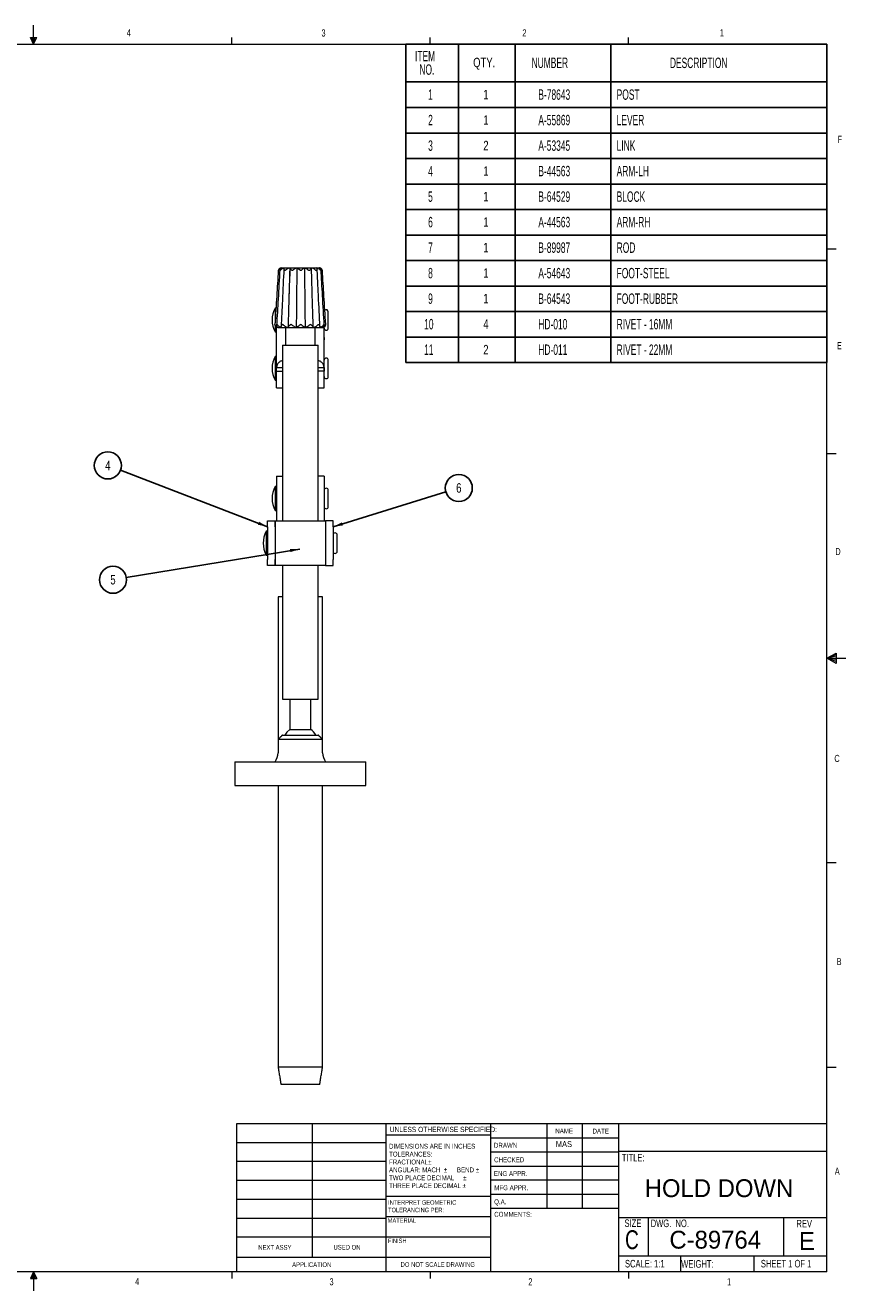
# Model space of a CAD drawing. Header units: millimetres. Extents: x 7 to 553, y 4 to 429.
# Tile 2 of 2: x 277 to 553, y 4 to 429. Entities that reach past the tile are written whole.
import ezdxf
from ezdxf.enums import TextEntityAlignment as Align

# ---------------------------------------------------------------- set-up
doc = ezdxf.new("R2010")
doc.units = ezdxf.units.MM
doc.layers.add('DIM', color=2, linetype='Continuous')
doc.layers.add('TITLEBLOCK', color=6, linetype='Continuous')
doc.layers.add('OBJECT', color=4, linetype='Continuous', lineweight=15)
doc.styles.add('SLDTEXTSTYLE0', font='TXT', dxfattribs={"width": 0.75})
doc.styles.add('SLDTEXTSTYLE1', font='TXT', dxfattribs={"width": 0.605})
doc.dimstyles.new('SLDDIMSTYLE0', dxfattribs={"dimtxt": 3.302, "dimasz": 3.302, "dimexe": 0, "dimexo": 0.0625, "dimgap": 0.8255, "dimtad": 0, "dimtih": 1, "dimtoh": 1, "dimdec": 0, "dimrnd": 1e-09, "dimzin": 0, "dimdsep": 46, "dimtxsty": 'Standard', "dimsah": 1, "dimcen": 0.09, "dimadec": 0, "dimazin": 0, "dimtfac": 1, "dimtdec": 0, "dimtofl": 0, "dimtmove": 0, "dimatfit": 3, "dimfxl": 1, "dimtolj": 1, "dimtzin": 0, "dimarcsym": 0})

# ---------------------------------------------------------------- blocks, each defined once
blk = doc.blocks.new('BALLOON')
at = {"layer": 'DIM'}
blk.add_circle((0, 0), 4.54, dxfattribs=at)
at = {"layer": 'DIM', "style": 'SLDTEXTSTYLE0', "width": 0.75}
blk.add_attdef('NO', text='', height=3.2, dxfattribs=at).set_placement((0, 0), align=Align.MIDDLE)
blk = doc.blocks.new('TITLEBLOCK-C')
at = {"layer": 'TITLEBLOCK', "lineweight": 0}
for p, q in [((278.91, 425.35), (281.1, 425.35)), ((279.98, 423.18), (278.91, 425.35)), ((279.98, 423.18), (279.12, 425.35)), ((279.98, 423.18), (279.62, 425.35)), ((279.98, 423.18), (279.98, 429.47)), ((279.98, 423.18), (280.31, 425.35)), ((279.98, 423.18), (280.57, 425.35)), ((279.98, 423.18), (281.1, 425.35)), ((346.66, 423.18), (346.66, 425.33)), ((413.33, 423.18), (413.33, 425.33)), ((480.01, 423.18), (480.01, 425.33)), ((13.28, 423.18), (546.68, 423.18)), ((546.68, 10.43), (546.68, 423.18)), ((546.68, 354.37), (549.86, 354.37)), ((546.68, 285.59), (549.86, 285.59)), ((546.68, 216.8), (549.83, 218.47)), ((549.83, 218), (546.68, 216.8)), ((549.83, 217.39), (546.68, 216.8)), ((549.83, 218.47), (549.83, 214.94)), ((549.83, 216.32), (546.68, 216.8)), ((549.83, 215.64), (546.68, 216.8)), ((549.83, 214.94), (546.68, 216.8)), ((546.68, 216.8), (553.03, 216.8)), ((546.68, 148.02), (549.86, 148.02)), ((546.68, 79.24), (549.86, 79.24)), ((348.34, 60.32), (546.68, 60.32)), ((348.34, 10.43), (348.34, 60.32)), ((373.68, 60.32), (373.68, 15.41)), ((398.55, 10.43), (398.55, 60.32)), ((433.64, 60.32), (433.64, 10.43)), ((452.54, 60.32), (452.54, 31.75)), ((464.44, 60.32), (464.44, 31.75)), ((476.61, 60.32), (476.61, 10.43)), ((433.64, 56.4), (398.55, 56.4)), ((433.64, 55.56), (476.61, 55.56)), ((348.34, 53.97), (398.55, 53.97)), ((348.34, 47.62), (398.55, 47.62)), ((433.64, 50.8), (476.61, 50.8)), ((476.61, 51), (546.68, 51)), ((433.64, 46.04), (476.61, 46.04)), ((348.34, 41.27), (398.55, 41.27)), ((476.61, 41.27), (433.64, 41.27)), ((348.34, 34.92), (398.55, 34.92)), ((398.55, 35.92), (433.64, 35.92)), ((476.61, 36.51), (433.64, 36.51)), ((476.61, 31.75), (433.64, 31.75)), ((348.34, 28.57), (398.55, 28.57)), ((398.55, 29.07), (433.64, 29.07)), ((476.61, 28.71), (546.68, 28.71)), ((486.66, 28.71), (486.66, 15.84)), ((532.15, 28.71), (532.15, 15.84)), ((348.34, 22.22), (398.55, 22.22)), ((398.55, 22.21), (433.64, 22.21)), ((348.34, 15.41), (433.64, 15.41)), ((476.61, 15.84), (546.68, 15.84)), ((497.52, 15.84), (497.52, 10.43)), ((522.2, 15.84), (522.2, 10.43)), ((546.68, 10.43), (13.28, 10.43)), ((279.98, 10.43), (278.91, 8.25)), ((279.98, 10.43), (279.12, 8.25)), ((279.98, 10.43), (279.62, 8.25)), ((279.98, 10.43), (279.98, 4.14)), ((279.98, 10.43), (281.1, 8.25)), ((279.98, 10.43), (280.57, 8.25)), ((279.98, 10.43), (280.31, 8.25)), ((346.66, 10.43), (346.66, 8.28)), ((413.33, 10.43), (413.33, 8.28)), ((480.01, 10.43), (480.01, 8.28)), ((278.91, 8.25), (281.1, 8.25))]:
    blk.add_line(p, q, dxfattribs=at)
at = {"layer": 'TITLEBLOCK', "attachment_point": 1, "style": 'SLDTEXTSTYLE0'}
for s, insert, char_height in [('4', (311.33, 428.17), 2.38), ('3', (376.79, 428.08), 2.38), ('2', (444.32, 428.11), 2.38), ('1', (510.72, 428.15), 2.38), ('F', (550.3, 392.34), 2.38), ('E', (550.08, 322.99), 2.38), ('D', (549.55, 253.77), 2.38), ('C', (549.22, 184.24), 2.38), ('B', (550, 115.97), 2.38), ('UNLESS OTHERWISE SPECIFIED:', (399.74, 59.23), 1.778), ('NAME', (455.4, 58.65), 1.651), ('DATE', (467.9, 58.61), 1.651), ('DIMENSIONS ARE IN INCHES', (399.5, 53.52), 1.651), ('DRAWN', (434.78, 53.85), 1.651), ('TOLERANCES:', (399.5, 50.87), 1.651), ('FRACTIONAL', (399.5, 48.22), 1.651), ('%%p', (412.65, 48.22), 1.651), ('CHECKED', (434.83, 48.97), 1.651), ('TITLE:', (477.77, 50.12), 2.54), ('ANGULAR: MACH', (399.5, 45.57), 1.651), ('TWO PLACE DECIMAL    ', (399.5, 42.92), 1.651), ('%%p', (417.87, 45.57), 1.651), ('     BEND ', (419.44, 45.57), 1.651), ('%%p', (424.38, 42.92), 1.651), ('%%p', (428.65, 45.57), 1.651), ('ENG APPR.', (434.76, 44.33), 1.651), ('A', (549.37, 45.5), 2.38), ('THREE PLACE DECIMAL  ', (399.5, 40.27), 1.651), ('%%p', (424.23, 40.27), 1.651), ('MFG APPR.', (434.88, 39.57), 1.651), ('INTERPRET GEOMETRIC', (399.19, 34.56), 1.524), ('Q.A.', (434.84, 34.85), 1.651), ('TOLERANCING PER:', (399.19, 32.03), 1.524), ('COMMENTS:', (434.86, 30.64), 1.651), ('MATERIAL', (399.06, 28.48), 1.524), ('SIZE', (478.66, 28.09), 2.54), ('DWG.  NO.', (487.46, 28.05), 2.54), ('REV', (536.47, 27.95), 2.54), ('FINISH', (399.13, 21.67), 1.524), ('C', (478.86, 24.45), 6.35), ('NEXT ASSY', (355.52, 19.5), 1.587), ('USED ON', (380.84, 19.53), 1.587), ('APPLICATION', (366.93, 13.68), 1.5875), ('DO NOT SCALE DRAWING', (403.38, 13.73), 1.5875), ('SCALE: 1:1', (478.83, 14.49), 2.54), ('WEIGHT: ', (497.72, 14.41), 2.54), ('SHEET 1 OF 1', (524.51, 14.5), 2.54), ('4', (314.15, 8.43), 2.38), ('3', (379.49, 8.33), 2.38), ('2', (446.35, 8.33), 2.38), ('1', (513.14, 8.33), 2.38)]:
    blk.add_mtext(s, dxfattribs=dict(at, insert=insert, char_height=char_height))
at = {"layer": 'TITLEBLOCK', "style": 'SLDTEXTSTYLE0', "width": 0.75}
blk.add_attdef('DRAWN_BY', text='', height=2, dxfattribs=at).set_placement((458.3, 53.41), align=Align.MIDDLE)
at = {"layer": 'TITLEBLOCK', "style": 'SLDTEXTSTYLE0'}
for tag, p in [('TITLE', (510.43, 38.6)), ('DWG_NO', (509.16, 21.28)), ('REV', (540, 20.86))]:
    blk.add_attdef(tag, text='', height=6, dxfattribs=at).set_placement(p, align=Align.MIDDLE)
blk = doc.blocks.new('BOM-TABLE')
at = {"color": 0, "linetype": 'ByBlock'}
for p, q in [((-141.51, 0), (-141.51, -107.08)), ((0, 0), (-141.51, 0)), ((-123.88, 0), (-123.88, -12.76)), ((-104.76, 0), (-104.76, -12.76)), ((-72.65, 0), (-72.65, -12.76)), ((0, -107.08), (0, 0)), ((-141.51, -12.76), (0, -12.76)), ((-123.88, -12.76), (-123.88, -107.08)), ((-104.76, -12.76), (-104.76, -107.08)), ((-72.65, -12.76), (-72.65, -107.08)), ((-141.51, -21.33), (0, -21.33)), ((-141.51, -29.91), (0, -29.91)), ((-141.51, -38.48), (0, -38.48)), ((-141.51, -47.06), (0, -47.06)), ((-141.51, -55.63), (0, -55.63)), ((-141.51, -64.21), (0, -64.21)), ((-141.51, -72.78), (0, -72.78)), ((-141.51, -81.36), (0, -81.36)), ((-141.51, -89.93), (0, -89.93)), ((-141.51, -98.51), (0, -98.51)), ((-141.51, -107.08), (0, -107.08))]:
    blk.add_line(p, q, dxfattribs=at)
at = {"color": 0, "linetype": 'ByBlock', "attachment_point": 1}
for s, insert, char_height, style in [('ITEM ', (-138.44, -2.31), 3.5, 'SLDTEXTSTYLE1'), ('NO.', (-136.97, -6.83), 3.5, 'SLDTEXTSTYLE1'), ('QTY.', (-118.9, -4.62), 3.175, 'SLDTEXTSTYLE0'), ('NUMBER', (-99.25, -4.57), 3.5, 'SLDTEXTSTYLE1'), ('DESCRIPTION', (-52.75, -4.57), 3.5, 'SLDTEXTSTYLE1'), ('1', (-134.03, -15.24), 3.5, 'SLDTEXTSTYLE1'), ('1', (-115.49, -15.4), 3.17, 'SLDTEXTSTYLE0'), ('B-78643', (-96.98, -15.24), 3.5, 'SLDTEXTSTYLE1'), ('POST', (-70.65, -15.24), 3.5, 'SLDTEXTSTYLE1'), ('2', (-134.03, -23.81), 3.5, 'SLDTEXTSTYLE1'), ('1', (-115.49, -23.97), 3.17, 'SLDTEXTSTYLE0'), ('A-55869', (-96.98, -23.81), 3.5, 'SLDTEXTSTYLE1'), ('LEVER', (-70.65, -23.81), 3.5, 'SLDTEXTSTYLE1'), ('3', (-134.03, -32.39), 3.5, 'SLDTEXTSTYLE1'), ('2', (-115.49, -32.54), 3.17, 'SLDTEXTSTYLE0'), ('A-53345', (-96.98, -32.39), 3.5, 'SLDTEXTSTYLE1'), ('LINK', (-70.65, -32.39), 3.5, 'SLDTEXTSTYLE1'), ('4', (-134.03, -40.96), 3.5, 'SLDTEXTSTYLE1'), ('1', (-115.49, -41.12), 3.17, 'SLDTEXTSTYLE0'), ('B-44563', (-96.98, -40.96), 3.5, 'SLDTEXTSTYLE1'), ('ARM-LH', (-70.65, -40.96), 3.5, 'SLDTEXTSTYLE1'), ('5', (-134.03, -49.54), 3.5, 'SLDTEXTSTYLE1'), ('1', (-115.49, -49.69), 3.17, 'SLDTEXTSTYLE0'), ('B-64529', (-96.98, -49.54), 3.5, 'SLDTEXTSTYLE1'), ('BLOCK', (-70.65, -49.54), 3.5, 'SLDTEXTSTYLE1'), ('6', (-134.03, -58.11), 3.5, 'SLDTEXTSTYLE1'), ('1', (-115.49, -58.27), 3.17, 'SLDTEXTSTYLE0'), ('A-44563', (-96.98, -58.11), 3.5, 'SLDTEXTSTYLE1'), ('ARM-RH', (-70.65, -58.11), 3.5, 'SLDTEXTSTYLE1'), ('7', (-134.03, -66.69), 3.5, 'SLDTEXTSTYLE1'), ('1', (-115.49, -66.84), 3.17, 'SLDTEXTSTYLE0'), ('B-89987', (-96.98, -66.69), 3.5, 'SLDTEXTSTYLE1'), ('ROD', (-70.65, -66.69), 3.5, 'SLDTEXTSTYLE1'), ('8', (-134.03, -75.26), 3.5, 'SLDTEXTSTYLE1'), ('1', (-115.49, -75.42), 3.17, 'SLDTEXTSTYLE0'), ('A-54643', (-96.98, -75.26), 3.5, 'SLDTEXTSTYLE1'), ('FOOT-STEEL', (-70.65, -75.26), 3.5, 'SLDTEXTSTYLE1'), ('9', (-134.03, -83.84), 3.5, 'SLDTEXTSTYLE1'), ('1', (-115.49, -83.99), 3.17, 'SLDTEXTSTYLE0'), ('B-64543', (-96.98, -83.84), 3.5, 'SLDTEXTSTYLE1'), ('FOOT-RUBBER', (-70.65, -83.84), 3.5, 'SLDTEXTSTYLE1'), ('10', (-135.37, -92.41), 3.5, 'SLDTEXTSTYLE1'), ('4', (-115.49, -92.57), 3.17, 'SLDTEXTSTYLE0'), ('HD-010', (-96.98, -92.41), 3.5, 'SLDTEXTSTYLE1'), ('RIVET - 16MM', (-70.65, -92.41), 3.5, 'SLDTEXTSTYLE1'), ('11', (-135.37, -100.99), 3.5, 'SLDTEXTSTYLE1'), ('2', (-115.49, -101.14), 3.17, 'SLDTEXTSTYLE0'), ('HD-011', (-96.98, -100.99), 3.5, 'SLDTEXTSTYLE1'), ('RIVET - 22MM', (-70.65, -100.99), 3.5, 'SLDTEXTSTYLE1')]:
    blk.add_mtext(s, dxfattribs=dict(at, insert=insert, char_height=char_height, style=style))

msp = doc.modelspace()

# ---------------------------------------------------------------- linework, layer by layer
at = {"layer": 'OBJECT'}
for p, q in [((363.27, 347.92), (376.09, 347.92)), ((361.18, 334.42), (361.18, 333.14)), ((361.18, 333.14), (361.18, 329.45)), ((379.08, 327.67), (379.08, 333.17)), ((361.15, 328.89), (361.15, 328.85)), ((361.18, 328.67), (361.18, 326.42)), ((361.68, 314.42), (361.68, 328.04)), ((362.14, 327.92), (377.21, 327.92)), ((377.68, 328.29), (377.68, 328.46)), ((377.68, 314.42), (377.68, 328.04)), ((361.68, 323.77), (361.68, 324.56)), ((361.68, 308.16), (361.68, 323.77)), ((377.68, 324.56), (377.68, 323.77)), ((377.68, 308.16), (377.68, 323.77)), ((363.68, 321.92), (375.68, 321.92)), ((361.18, 318.15), (361.18, 316.86)), ((361.18, 316.86), (361.18, 310.15)), ((379.08, 311.4), (379.08, 316.9)), ((361.68, 313.23), (361.68, 314.42)), ((361.68, 313.23), (363.68, 313.23)), ((377.68, 313.23), (375.68, 313.23)), ((377.68, 314.42), (377.68, 313.23)), ((361.68, 307.65), (361.68, 308.16)), ((377.68, 307.65), (377.68, 308.16)), ((361.68, 277.92), (363.68, 277.92)), ((361.68, 277.92), (361.68, 270.42)), ((377.68, 277.92), (375.68, 277.92)), ((377.68, 277.92), (377.68, 270.42)), ((361.18, 274.42), (361.18, 273.14)), ((361.18, 273.14), (361.18, 266.42)), ((379.08, 267.67), (379.08, 273.17)), ((361.68, 270.42), (361.68, 265.42)), ((377.68, 270.42), (377.68, 265.42)), ((361.68, 265.42), (361.68, 262.92)), ((377.68, 265.42), (377.68, 262.92)), ((358.68, 262.92), (361.18, 262.92)), ((358.68, 260.92), (358.68, 262.92)), ((358.68, 260.92), (358.68, 249.92)), ((361.18, 262.92), (361.18, 260.92)), ((361.18, 262.92), (378.18, 262.92)), ((361.18, 260.92), (361.18, 262.92)), ((361.18, 260.92), (361.18, 249.92)), ((361.18, 260.92), (361.18, 249.92)), ((380.68, 262.92), (378.18, 262.92)), ((378.18, 262.92), (378.18, 260.92)), ((378.18, 262.92), (378.18, 260.92)), ((378.18, 260.92), (378.18, 249.92)), ((378.18, 260.92), (378.18, 249.92)), ((380.68, 260.92), (380.68, 262.92)), ((380.68, 260.92), (380.68, 249.92)), ((358.18, 259.42), (358.18, 251.42)), ((382.08, 252.67), (382.08, 258.17)), ((358.68, 247.92), (358.68, 249.92)), ((361.18, 247.92), (358.68, 247.92)), ((361.18, 249.92), (361.18, 247.92)), ((361.18, 247.92), (361.18, 249.92)), ((378.18, 247.92), (361.18, 247.92)), ((378.18, 249.92), (378.18, 247.92)), ((378.18, 249.92), (378.18, 247.92)), ((378.18, 247.92), (380.68, 247.92)), ((380.68, 247.92), (380.68, 249.92)), ((363.68, 237.42), (362.18, 237.42)), ((377.18, 237.42), (375.68, 237.42)), ((363.68, 202.92), (375.68, 202.92)), ((366.18, 192.8), (373.18, 192.8)), ((377.18, 189.42), (362.18, 189.42)), ((363.68, 190.92), (375.68, 190.92)), ((347.68, 181.92), (375.98, 181.92)), ((375.98, 181.92), (391.68, 181.92)), ((347.68, 173.92), (375.98, 173.92)), ((375.98, 173.92), (391.68, 173.92)), ((362.18, 79.42), (377.18, 79.42)), ((376.18, 73.42), (363.18, 73.42))]:
    msp.add_line(p, q, dxfattribs=at)
at = {"layer": 'OBJECT', "flags": 128}
msp.add_lwpolyline([(366.18, 192.8), (365.12, 191.82), (364.48, 190.92)], dxfattribs=at)
at = {"layer": 'OBJECT'}
for centre, radius, start, end in [((363.27, 346.92), 1, 90, 171.1464), ((376.09, 346.92), 1, 8.9603, 90), ((368.68, 330.42), 8.5, 151.9275, 208.0725), ((378.38, 333.17), 0.7, 0, 132.3448), ((362.14, 328.92), 1, 186.9247, 270), ((377.21, 328.92), 1, 270, 357.7756), ((378.38, 327.67), 0.7, 180, 0), ((368.68, 314.15), 8.5, 151.9275, 208.0725), ((378.38, 316.9), 0.7, 0, 180), ((378.38, 311.4), 0.7, 180, 0), ((368.68, 270.42), 8.5, 151.9275, 208.0725), ((378.38, 273.17), 0.7, 0, 180), ((378.38, 267.67), 0.7, 180, 0), ((365.68, 255.42), 8.5, 151.9275, 208.0725), ((381.38, 258.17), 0.7, 0, 180), ((381.38, 252.67), 0.7, 180, 0), ((369.68, 187.92), 6, 30.0001, 54.3147), ((357.18, 184.92), 5, 323.1301, 0), ((382.18, 184.92), 5, 180, 216.8699)]:
    msp.add_arc(centre, radius, start, end, dxfattribs=at)
for points, knots in [([(362.27, 347.01), (362.1, 344.16), (361.73, 338.14), (361.35, 332.13), (361.15, 328.96)], [0, 0, 0, 0, 0.473667, 1, 1, 1, 1]), ([(362.79, 347.42), (362.6, 344.1), (362.24, 337.81), (361.87, 331.52), (361.7, 328.54)], [0, 0, 0, 0, 0.527594, 1, 1, 1, 1]), ([(363.27, 347.91), (363.21, 347.9), (363.04, 347.87), (362.75, 347.74), (362.44, 347.48), (362.31, 347.21), (362.28, 347.05), (362.27, 347.02), (362.27, 347.01), (362.27, 347), (362.27, 347), (362.27, 347.01), (362.27, 347.04), (362.28, 347.06), (362.28, 347.08)], [0, 0, 0, 0, 0.092128, 0.261528, 0.524144, 0.850864, 0.890322, 0.912426, 0.923231, 0.928975, 0.932935, 0.937992, 0.959949, 1, 1, 1, 1]), ([(363.23, 347.91), (363.18, 347.9), (363.05, 347.87), (362.85, 347.74), (362.72, 347.56), (362.74, 347.4), (362.74, 347.35)], [0, 0, 0, 0, 0.144908, 0.411294, 0.824274, 1, 1, 1, 1]), ([(364.28, 347.91), (364.22, 347.9), (364.04, 347.87), (363.7, 347.74), (363.28, 347.48), (363.03, 347.21), (362.92, 347.05), (362.9, 347.02), (362.89, 347), (362.88, 347), (362.88, 347), (362.87, 347), (362.86, 347.03), (362.81, 347.15), (362.77, 347.39), (362.84, 347.66), (363.04, 347.85), (363.2, 347.9), (363.27, 347.91)], [0, 0, 0, 0, 0.049407, 0.140265, 0.28112, 0.456359, 0.477158, 0.489291, 0.49519, 0.498201, 0.500034, 0.501872, 0.509204, 0.537982, 0.653648, 0.816997, 0.929715, 1, 1, 1, 1]), ([(364.14, 347.66), (363.98, 344.1), (363.68, 337.6), (363.37, 331.11), (363.24, 328.18)], [0, 0, 0, 0, 0.548477, 1, 1, 1, 1]), ([(366.12, 347.91), (366.06, 347.9), (365.9, 347.87), (365.56, 347.74), (365.09, 347.48), (364.76, 347.21), (364.59, 347.05), (364.56, 347.02), (364.54, 347), (364.53, 347), (364.52, 347), (364.52, 347), (364.49, 347.02), (364.41, 347.11), (364.25, 347.34), (364.13, 347.61), (364.14, 347.84), (364.24, 347.89), (364.28, 347.91)], [0, 0, 0, 0, 0.049403, 0.140252, 0.281095, 0.456316, 0.476902, 0.489179, 0.495141, 0.49814, 0.499875, 0.501619, 0.507358, 0.52988, 0.620169, 0.79216, 0.911141, 1, 1, 1, 1]), ([(366.18, 347.92), (366.07, 344.91), (365.83, 338.24), (365.64, 331.57), (365.54, 327.93)], [0, 0, 0, 0, 0.452304, 1, 1, 1, 1]), ([(366.12, 347.91), (366.1, 347.02), (366.02, 344.33), (365.93, 340.96), (365.85, 338.48), (365.83, 337.81)], [0, 0, 0, 0, 0.265444, 0.798503, 1, 1, 1, 1]), ([(368.5, 347.91), (368.46, 347.9), (368.34, 347.87), (368.05, 347.74), (367.61, 347.48), (367.24, 347.21), (367.03, 347.05), (366.99, 347.02), (366.97, 347), (366.96, 347), (366.95, 347), (366.94, 347), (366.9, 347.03), (366.76, 347.15), (366.5, 347.39), (366.25, 347.66), (366.12, 347.85), (366.12, 347.9), (366.12, 347.91)], [0, 0, 0, 0, 0.049412, 0.140268, 0.281124, 0.456361, 0.477161, 0.489295, 0.495194, 0.498205, 0.500037, 0.501876, 0.509207, 0.537986, 0.653648, 0.816996, 0.929715, 1, 1, 1, 1]), ([(368.5, 347.91), (368.49, 347.02), (368.47, 344.33), (368.42, 339.66), (368.37, 333.92), (368.33, 329.95), (368.31, 327.95), (368.31, 327.93)], [0, 0, 0, 0, 0.134246, 0.403835, 0.700133, 0.996335, 1, 1, 1, 1]), ([(371.06, 347.91), (371.04, 347.9), (370.98, 347.87), (370.79, 347.74), (370.43, 347.48), (370.09, 347.21), (369.88, 347.05), (369.84, 347.02), (369.82, 347.01), (369.8, 347), (369.79, 347), (369.77, 347.01), (369.71, 347.06), (369.46, 347.24), (369.1, 347.52), (368.74, 347.77), (368.57, 347.88), (368.51, 347.91), (368.5, 347.91)], [0, 0, 0, 0, 0.049462, 0.140395, 0.281366, 0.456745, 0.477926, 0.48979, 0.495592, 0.498673, 0.5008, 0.503515, 0.5153, 0.561973, 0.742865, 0.873232, 0.973961, 1, 1, 1, 1]), ([(373.41, 347.91), (373.41, 347.9), (373.42, 347.87), (373.35, 347.74), (373.15, 347.48), (372.88, 347.21), (372.69, 347.05), (372.66, 347.02), (372.64, 347.01), (372.63, 347), (372.61, 347), (372.59, 347.01), (372.5, 347.09), (372.24, 347.28), (371.84, 347.56), (371.39, 347.81), (371.16, 347.88), (371.06, 347.91)], [0, 0, 0, 0, 0.049522, 0.1405323, 0.2816289, 0.4571605, 0.4786114, 0.4902433, 0.496007, 0.4989965, 0.5014978, 0.5051661, 0.522121, 0.5895404, 0.7630567, 0.889626, 1, 1, 1, 1]), ([(371.06, 347.91), (371.07, 347.02), (371.1, 344.33), (371.15, 339.66), (371.21, 333.92), (371.26, 329.95), (371.28, 327.95), (371.28, 327.93)], [0, 0, 0, 0, 0.134246, 0.403835, 0.700133, 0.996335, 1, 1, 1, 1]), ([(374.02, 327.93), (373.92, 330.94), (373.72, 337.61), (373.52, 344.27), (373.41, 347.92)], [0, 0, 0, 0, 0.452505, 1, 1, 1, 1]), ([(375.19, 347.91), (375.21, 347.9), (375.29, 347.87), (375.36, 347.74), (375.33, 347.48), (375.18, 347.21), (375.05, 347.05), (375.02, 347.02), (375.01, 347.01), (375, 347), (374.99, 347.01), (374.95, 347.04), (374.79, 347.2), (374.47, 347.46), (374.01, 347.72), (373.64, 347.87), (373.46, 347.9), (373.41, 347.91)], [0, 0, 0, 0, 0.0495539, 0.1406027, 0.2817522, 0.4573547, 0.4789383, 0.490406, 0.4961898, 0.4994358, 0.5027146, 0.5105824, 0.5478386, 0.6979568, 0.8486376, 0.9527231, 1, 1, 1, 1]), ([(376.13, 347.91), (376.18, 347.9), (376.31, 347.87), (376.51, 347.74), (376.66, 347.48), (376.64, 347.21), (376.59, 347.05), (376.58, 347.02), (376.57, 347.01), (376.56, 347.01), (376.55, 347.01), (376.52, 347.07), (376.39, 347.25), (376.12, 347.53), (375.69, 347.78), (375.37, 347.89), (375.22, 347.91), (375.19, 347.91)], [0, 0, 0, 0, 0.04961, 0.140735, 0.282004, 0.457746, 0.479397, 0.490772, 0.496611, 0.500121, 0.503646, 0.517035, 0.569626, 0.748651, 0.877827, 0.978123, 1, 1, 1, 1]), ([(376.28, 328.19), (376.11, 331.6), (375.9, 335.92), (375.59, 342.42), (375.45, 345.51), (375.35, 347.69)], [0, 0, 0, 0, 0.525831, 0.664528, 1, 1, 1, 1]), ([(377.08, 347.01), (377.08, 347.01), (377.08, 347.01), (377.08, 347.01), (377.08, 347.01), (377.08, 347.07), (377.05, 347.25), (376.9, 347.53), (376.58, 347.78), (376.3, 347.89), (376.16, 347.91), (376.13, 347.91)], [0, 0, 0, 0, 0.00583, 0.013215, 0.020605, 0.045963, 0.146057, 0.501068, 0.756839, 0.955329, 1, 1, 1, 1]), ([(377.74, 328.58), (377.54, 331.93), (377.17, 338.19), (376.81, 344.45), (376.64, 347.36)], [0, 0, 0, 0, 0.535443, 1, 1, 1, 1]), ([(378.21, 328.95), (378.01, 332.12), (377.63, 338.14), (377.26, 344.16), (377.08, 347.01)], [0, 0, 0, 0, 0.526455, 1, 1, 1, 1]), ([(361.15, 328.89), (361.15, 328.9), (361.14, 328.93), (361.15, 328.97), (361.15, 328.97), (361.15, 328.96), (361.15, 328.91), (361.16, 328.72), (361.29, 328.41), (361.62, 328.12), (361.94, 327.97), (362.15, 327.94), (362.22, 327.93)], [0, 0, 0, 0, 0.023549, 0.062386, 0.067501, 0.072602, 0.093758, 0.177463, 0.495674, 0.722985, 0.899966, 1, 1, 1, 1]), ([(362.22, 327.93), (362.16, 327.94), (362.01, 327.97), (361.81, 328.12), (361.67, 328.39), (361.7, 328.67), (361.78, 328.86), (361.81, 328.92), (361.83, 328.95), (361.84, 328.97), (361.85, 328.97), (361.85, 328.97), (361.87, 328.94), (361.94, 328.81), (362.14, 328.56), (362.51, 328.25), (362.95, 328.02), (363.25, 327.94), (363.39, 327.93), (363.4, 327.93)], [0, 0, 0, 0, 0.058046, 0.138795, 0.263087, 0.421565, 0.460877, 0.478649, 0.488145, 0.497668, 0.499813, 0.501967, 0.509005, 0.536761, 0.64833, 0.800594, 0.905392, 0.989573, 1, 1, 1, 1]), ([(363.4, 327.93), (363.37, 327.94), (363.28, 327.97), (363.22, 328.12), (363.27, 328.39), (363.45, 328.67), (363.62, 328.86), (363.67, 328.92), (363.7, 328.95), (363.72, 328.97), (363.73, 328.97), (363.74, 328.98), (363.75, 328.97), (363.79, 328.94), (363.93, 328.79), (364.22, 328.55), (364.66, 328.25), (365.09, 328.04), (365.38, 327.95), (365.52, 327.93), (365.54, 327.93)], [0, 0, 0, 0, 0.058017, 0.138733, 0.262972, 0.421383, 0.460732, 0.478237, 0.487677, 0.494681, 0.497955, 0.499987, 0.502015, 0.509836, 0.540711, 0.665028, 0.78963, 0.897568, 0.982636, 1, 1, 1, 1]), ([(365.54, 327.93), (365.54, 327.94), (365.53, 327.97), (365.61, 328.12), (365.84, 328.39), (366.15, 328.67), (366.38, 328.86), (366.45, 328.92), (366.49, 328.95), (366.52, 328.97), (366.54, 328.97), (366.55, 328.97), (366.6, 328.94), (366.76, 328.81), (367.11, 328.56), (367.58, 328.25), (367.99, 328.02), (368.21, 327.94), (368.3, 327.93), (368.31, 327.93)], [0, 0, 0, 0, 0.058041, 0.138789, 0.26308, 0.42156, 0.460872, 0.478644, 0.488141, 0.497665, 0.499811, 0.501964, 0.509001, 0.536758, 0.648327, 0.800592, 0.90539, 0.989569, 1, 1, 1, 1]), ([(368.31, 327.93), (368.34, 327.94), (368.41, 327.97), (368.62, 328.12), (369, 328.39), (369.38, 328.66), (369.63, 328.86), (369.72, 328.92), (369.77, 328.97), (369.81, 328.97), (369.84, 328.96), (369.91, 328.91), (370.19, 328.72), (370.59, 328.41), (370.98, 328.12), (371.19, 327.97), (371.26, 327.94), (371.28, 327.93)], [0, 0, 0, 0, 0.05808, 0.138875, 0.263239, 0.42181, 0.456009, 0.47679, 0.497602, 0.50034, 0.503074, 0.514419, 0.559312, 0.729803, 0.85159, 0.946413, 1, 1, 1, 1]), ([(371.28, 327.93), (371.34, 327.94), (371.48, 327.97), (371.8, 328.12), (372.26, 328.39), (372.65, 328.67), (372.9, 328.86), (372.98, 328.91), (373.02, 328.95), (373.04, 328.96), (373.06, 328.97), (373.07, 328.97), (373.11, 328.95), (373.22, 328.86), (373.5, 328.64), (373.8, 328.33), (373.99, 328.07), (374.04, 327.96), (374.02, 327.94), (374.02, 327.93)], [0, 0, 0, 0, 0.058108, 0.13893, 0.263334, 0.421961, 0.456956, 0.477823, 0.488498, 0.495243, 0.498528, 0.501244, 0.505399, 0.525159, 0.603959, 0.763338, 0.877648, 0.965142, 1, 1, 1, 1]), ([(374.02, 327.93), (374.09, 327.94), (374.28, 327.97), (374.65, 328.12), (375.13, 328.39), (375.48, 328.67), (375.68, 328.86), (375.74, 328.92), (375.77, 328.95), (375.79, 328.96), (375.8, 328.97), (375.82, 328.96), (375.88, 328.91), (376.06, 328.71), (376.25, 328.41), (376.3, 328.12), (376.22, 327.97), (376.12, 327.94), (376.09, 327.93)], [0, 0, 0, 0, 0.058164, 0.139045, 0.263545, 0.422295, 0.457961, 0.478848, 0.489419, 0.49586, 0.49932, 0.502816, 0.51484, 0.562058, 0.731793, 0.853193, 0.947739, 1, 1, 1, 1]), ([(376.09, 327.93), (376.17, 327.94), (376.38, 327.97), (376.74, 328.12), (377.17, 328.39), (377.42, 328.67), (377.54, 328.86), (377.58, 328.92), (377.59, 328.95), (377.6, 328.96), (377.61, 328.97), (377.62, 328.96), (377.65, 328.9), (377.74, 328.71), (377.77, 328.4), (377.62, 328.12), (377.4, 327.97), (377.24, 327.94), (377.18, 327.93)], [0, 0, 0, 0, 0.058205, 0.139126, 0.263689, 0.422521, 0.458669, 0.479531, 0.490021, 0.496301, 0.499973, 0.503658, 0.515971, 0.564579, 0.733666, 0.854653, 0.948924, 1, 1, 1, 1]), ([(377.18, 327.93), (377.26, 327.94), (377.46, 327.97), (377.76, 328.12), (378.07, 328.39), (378.18, 328.66), (378.21, 328.85), (378.21, 328.88), (378.21, 328.89)], [0, 0, 0, 0, 0.125241, 0.299327, 0.567306, 0.90901, 0.987435, 1, 1, 1, 1]), ([(363.68, 316.68), (363.54, 316.66), (363.07, 316.62), (362.4, 316.15), (361.79, 315.37), (361.72, 314.74), (361.68, 314.42)], [0, 0, 0, 0, 0.11686, 0.41124, 0.705619, 1, 1, 1, 1]), ([(377.68, 314.42), (377.64, 314.74), (377.56, 315.37), (376.96, 316.15), (376.28, 316.62), (375.81, 316.66), (375.68, 316.68)], [0, 0, 0, 0, 0.294381, 0.58876, 0.88314, 1, 1, 1, 1])]:
    msp.add_open_spline(points, degree=3, knots=knots, dxfattribs=at)
for points in [[(361.49, 334.42), (361.18, 334.42)], [(364.68, 327.92), (364.68, 321.92)], [(374.68, 321.92), (374.68, 327.92)], [(361.18, 326.42), (361.68, 326.42)], [(363.68, 321.92), (363.68, 262.92)], [(375.68, 262.92), (375.68, 321.92)], [(361.68, 318.15), (361.18, 318.15)], [(361.68, 314.42), (363.68, 314.42)], [(375.68, 314.42), (377.68, 314.42)], [(361.18, 310.15), (361.68, 310.15)], [(361.68, 307.65), (363.68, 307.65)], [(375.68, 307.65), (377.68, 307.65)], [(361.68, 274.42), (361.18, 274.42)], [(361.18, 266.42), (361.68, 266.42)], [(358.68, 259.42), (358.18, 259.42)], [(358.18, 251.42), (358.68, 251.42)], [(363.68, 247.92), (363.68, 202.92)], [(375.68, 202.92), (375.68, 247.92)], [(362.18, 237.42), (362.18, 189.42)], [(377.18, 189.42), (377.18, 237.42)], [(366.18, 202.92), (366.18, 192.8)], [(373.18, 192.8), (373.18, 202.92)], [(363.68, 190.92), (362.18, 189.42)], [(362.18, 189.42), (362.18, 184.92)], [(377.18, 189.42), (375.68, 190.92)], [(377.18, 184.92), (377.18, 189.42)], [(347.68, 181.92), (347.68, 173.92)], [(391.68, 173.92), (391.68, 181.92)], [(362.18, 173.92), (362.18, 79.42)], [(377.18, 79.42), (377.18, 173.92)], [(362.18, 79.42), (363.18, 73.42)], [(376.18, 73.42), (377.18, 79.42)]]:
    msp.add_open_spline(points, degree=1, dxfattribs=at)

# ---------------------------------------------------------------- block references
at = {"layer": 'DIM'}
msp.add_blockref('BOM-TABLE', (546.68, 423.18), dxfattribs=at)
at = {"layer": 'TITLEBLOCK'}
for name, p, values in [('TITLEBLOCK-C', (0, 0), {'TITLE': 'HOLD DOWN', 'REV': 'E', 'DWG_NO': 'C-89764', 'DRAWN_BY': 'MAS'}), ('BALLOON', (304.96, 281.53), {'NO': '4'}), ('BALLOON', (422.96, 273.96), {'NO': '6'}), ('BALLOON', (306.69, 243.1), {'NO': '5'})]:
    msp.add_blockref(name, p, dxfattribs=at).add_auto_attribs(values)

# ---------------------------------------------------------------- leaders
at = {"layer": 'DIM'}
for points in [[(358.68, 260.92), (309.21, 279.9)], [(380.68, 260.92), (418.62, 272.62)], [(369.5, 253.44), (311.17, 243.84)]]:
    msp.add_leader(points, dimstyle='SLDDIMSTYLE0', override={"dimscale": 1, "dimgap": 0.8255, "dimtad": 0, "dimclrd": 0}, dxfattribs=at)

doc.saveas('drawing.dxf')
